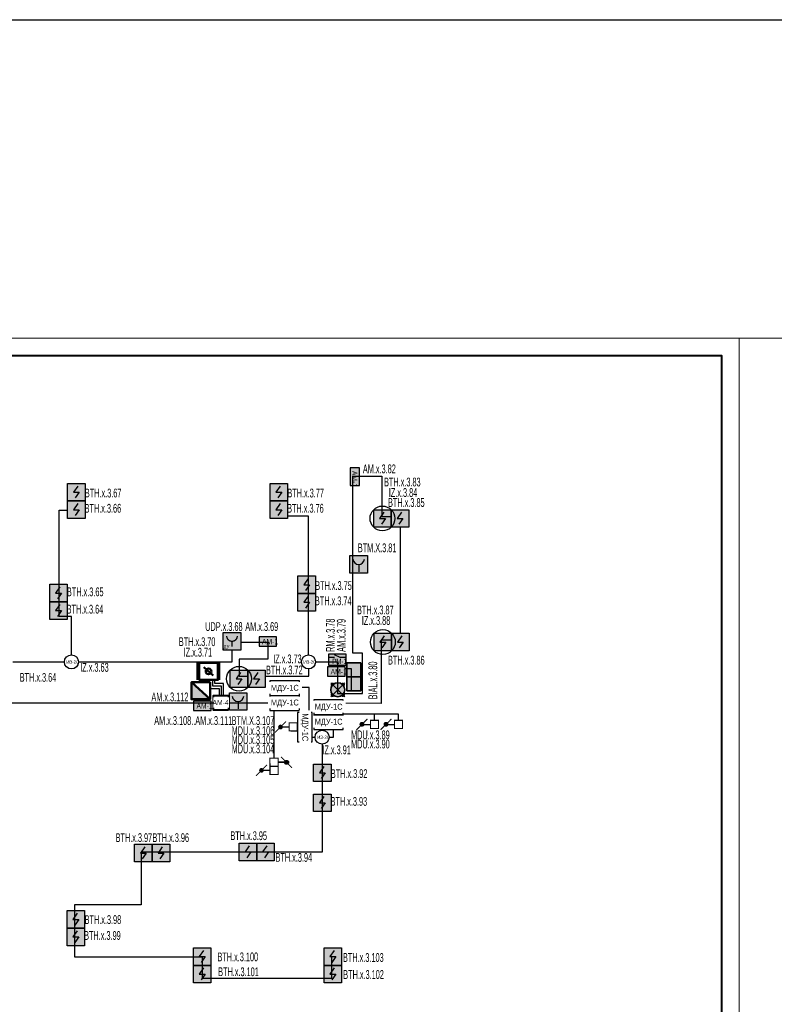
# Model space of a CAD drawing. Header units: millimetres. Extents: x 303602 to 13248484, y -10200551 to -26241.
# Tile 18 of 51: x 549536 to 571067, y -76414 to -48338. Entities that reach past the tile are written whole.
import ezdxf
from ezdxf.enums import TextEntityAlignment as Align

# ---------------------------------------------------------------- set-up
doc = ezdxf.new("R2010")
doc.units = ezdxf.units.MM
doc.set_wipeout_variables(frame=1)
doc.linetypes.add('CONTINOUS', pattern=[0])
for name, color, linetype, lineweight in [('_АПС_Оборудование', 1, 'Continuous', 30), ('RC-Извещатели_пожарные', 1, 'Continuous', 30), ('Воздуховоды', 7, 'Continuous', 18), ('Графика', 253, 'Continuous', 20), ('ОС', 5, 'Continuous', 25), ('Рамка', 7, 'Continuous', 18), ('СОУЭ', 1, 'Continuous', 30), ('СС-011-ПОЖ-СИГНАЛИЗАЦИЯ', 1, 'Continuous', 30), ('УГО АПС и АПЗ$0$_АПС_Оборудование', 1, 'Continuous', 30), ('УГО АПС и АПЗ$0$СС-011-ПОЖ-СИГНАЛИЗАЦИЯ', 1, 'Continuous', 30)]:
    doc.layers.add(name, color=color, linetype=linetype, lineweight=lineweight)
for name, color, linetype in [('EI_HATCH_GALV', 7, 'Continuous'), ('АПС', 5, 'Continuous'), ('АПС_Оборудование', 1, 'Continuous'), ('ПС', 1, 'Continuous'), ('ССПС', 5, 'Continuous'), ('формат', 250, 'Continuous')]:
    doc.layers.add(name, color=color, linetype=linetype)
doc.layers.add('УГО АПС и АПЗ$0$СС_СОУЭ', color=7, linetype='Continuous', lineweight=35, true_color=0x004961)
doc.styles.add('Arial', font='arial.ttf', dxfattribs={"width": 0.9, "height": 700})
doc.styles.add('Arial Narrow', font='ARIALN.TTF', dxfattribs={"width": 0.9, "height": 600})
doc.styles.add('Arial Narrow_Нум', font='ARIALN.TTF', dxfattribs={"width": 0.7, "height": 250})
doc.styles.add('Arial_2', font='arial.ttf', dxfattribs={"width": 0.9, "height": 400})
doc.styles.add('CP.Text', font='arial.ttf')

# ---------------------------------------------------------------- blocks, each defined once
blk = doc.blocks.new('*U39')
at = {"color": 0, "lineweight": 0}
blk.add_lwpolyline([(-594, 0), (0, 0), (0, 420), (-594, 420)], close=True, dxfattribs=at)
at = {"lineweight": 40}
blk.add_lwpolyline([(-574, 5), (-5, 5), (-5, 415), (-574, 415)], close=True, dxfattribs=at)
at = {"style": 'Arial', "width": 0.9, "flags": 8}
blk.add_attdef('FORMAT', (-36.87, 1.26), '', height=2.8, dxfattribs=at)
blk = doc.blocks.new('*U97')
at = {"lineweight": 35, "true_color": 0xffffff}
h = blk.add_hatch(color=7, dxfattribs=at)
h.dxf.hatch_style = 1
h.paths.add_polyline_path([(0, 500), (0, 0), (500, 0), (500, 500)])
at = {"color": 1, "linetype": 'ByBlock', "lineweight": -2}
for p, q in [((289, 426), (167, 250)), ((167, 250), (333, 250)), ((333, 250), (219, 86))]:
    blk.add_line(p, q, dxfattribs=at)
at = {"color": 1, "linetype": 'ByBlock', "lineweight": -2, "ltscale": 0.1}
blk.add_lwpolyline([(0, 500), (500, 500), (500, 0), (0, 0)], close=True, dxfattribs=at)
at = {"color": 0, "linetype": 'ByBlock', "lineweight": -2, "style": 'Arial Narrow_Нум'}
blk.add_attdef('INDEX', (-63, -235), '', height=125, dxfattribs=at)
at = {"color": 0, "linetype": 'ByBlock', "lineweight": -2, "style": 'Arial Narrow_Нум', "width": 0.7}
blk.add_attdef('NUM_DEVICE', (-64, -630), '', height=125, dxfattribs=at)
at = {"color": 0, "linetype": 'ByBlock', "lineweight": -2, "style": 'Arial Narrow_Нум', "flags": 1}
for tag, p in [('NAME_DEVICE', (-64, -421)), ('NUM_POM', (-82, -847))]:
    blk.add_attdef(tag, p, '', height=125, dxfattribs=at)
blk = doc.blocks.new('*U89')
at = {"linetype": 'Continuous', "lineweight": -2, "true_color": 0xffffff}
h = blk.add_hatch(color=7, dxfattribs=at)
h.dxf.hatch_style = 1
h.paths.add_polyline_path([(0, 500), (0, 0), (500, 0), (500, 500)])
at = {"color": 1, "linetype": 'Continuous', "lineweight": -2}
blk.add_line((250, 250), (250, 43), dxfattribs=at)
blk.add_lwpolyline([(0, 500), (500, 500), (500, 0), (0, 0)], close=True, dxfattribs=at)
blk.add_arc((250, 417), 167, 186.4495, 353.5853, dxfattribs=at)
at = {"color": 0, "linetype": 'Continuous', "lineweight": -2, "style": 'Arial Narrow_Нум'}
for tag, p in [('INDEX', (-63, -235)), ('NUM_DEVICE', (-64, -630))]:
    blk.add_attdef(tag, p, '', height=125, dxfattribs=at)
at = {"color": 0, "linetype": 'Continuous', "lineweight": -2, "style": 'Arial Narrow_Нум', "flags": 1}
for tag, p in [('NAME_DEVICE', (-64, -421)), ('NUM_POM', (-82, -847))]:
    blk.add_attdef(tag, p, '', height=125, dxfattribs=at)
blk = doc.blocks.new('УГО АПС и АПЗ$0$A$C0ED213A1')
blk.add_wipeout([(-200, 0), (0, -200), (200, 0), (0, 200)])
blk.add_circle((0, 0), 200)
at = {"layer": 'УГО АПС и АПЗ$0$СС-011-ПОЖ-СИГНАЛИЗАЦИЯ', "color": 1, "style": 'CP.Text', "width": 0.8}
blk.add_text('ИЗ-2О', height=90, dxfattribs=at).set_placement((-145, -47))
blk = doc.blocks.new('*U103')
at = {"lineweight": 35, "true_color": 0xffffff}
h = blk.add_hatch(color=7, dxfattribs=at)
h.dxf.hatch_style = 1
h.paths.add_polyline_path([(0, 500), (0, 0), (500, 0), (500, 500)])
at = {"color": 1, "linetype": 'ByBlock', "lineweight": -2}
for p, q in [((289, 426), (167, 250)), ((167, 250), (333, 250)), ((333, 250), (219, 86))]:
    blk.add_line(p, q, dxfattribs=at)
at = {"color": 1, "linetype": 'ByBlock', "lineweight": -2, "ltscale": 0.1}
blk.add_lwpolyline([(0, 500), (500, 500), (500, 0), (0, 0)], close=True, dxfattribs=at)
at = {"color": 0, "linetype": 'ByBlock', "lineweight": -2, "style": 'Arial Narrow_Нум'}
blk.add_attdef('INDEX', (-63, -235), '', height=125, dxfattribs=at)
at = {"color": 0, "linetype": 'ByBlock', "lineweight": -2, "style": 'Arial Narrow_Нум', "width": 0.7}
blk.add_attdef('NUM_DEVICE', (-64, -630), '', height=125, dxfattribs=at)
at = {"color": 0, "linetype": 'ByBlock', "lineweight": -2, "style": 'Arial Narrow_Нум', "flags": 1}
for tag, p in [('NAME_DEVICE', (-64, -421)), ('NUM_POM', (-82, -847))]:
    blk.add_attdef(tag, p, '', height=125, dxfattribs=at)
blk = doc.blocks.new('*U104')
at = {"lineweight": 35, "true_color": 0xffffff}
h = blk.add_hatch(color=7, dxfattribs=at)
h.dxf.hatch_style = 1
h.paths.add_polyline_path([(0, 500), (0, 0), (500, 0), (500, 500)])
at = {"color": 1, "linetype": 'ByBlock', "lineweight": -2}
for p, q in [((289, 426), (167, 250)), ((167, 250), (333, 250)), ((333, 250), (219, 86))]:
    blk.add_line(p, q, dxfattribs=at)
at = {"color": 1, "linetype": 'ByBlock', "lineweight": -2, "ltscale": 0.1}
blk.add_lwpolyline([(0, 500), (500, 500), (500, 0), (0, 0)], close=True, dxfattribs=at)
at = {"color": 0, "linetype": 'ByBlock', "lineweight": -2, "style": 'Arial Narrow_Нум'}
blk.add_attdef('INDEX', (-63, -235), '', height=125, dxfattribs=at)
at = {"color": 0, "linetype": 'ByBlock', "lineweight": -2, "style": 'Arial Narrow_Нум', "width": 0.7}
blk.add_attdef('NUM_DEVICE', (-64, -630), '', height=125, dxfattribs=at)
at = {"color": 0, "linetype": 'ByBlock', "lineweight": -2, "style": 'Arial Narrow_Нум', "flags": 1}
for tag, p in [('NAME_DEVICE', (-64, -421)), ('NUM_POM', (-82, -847))]:
    blk.add_attdef(tag, p, '', height=125, dxfattribs=at)
blk = doc.blocks.new('*U106')
at = {"lineweight": 35, "true_color": 0xffffff}
h = blk.add_hatch(color=7, dxfattribs=at)
h.dxf.hatch_style = 1
h.paths.add_polyline_path([(0, 500), (0, 0), (500, 0), (500, 500)])
at = {"color": 1, "linetype": 'ByBlock', "lineweight": -2}
for p, q in [((289, 426), (167, 250)), ((167, 250), (333, 250)), ((333, 250), (219, 86))]:
    blk.add_line(p, q, dxfattribs=at)
at = {"color": 1, "linetype": 'ByBlock', "lineweight": -2, "ltscale": 0.1}
blk.add_lwpolyline([(0, 500), (500, 500), (500, 0), (0, 0)], close=True, dxfattribs=at)
at = {"color": 0, "linetype": 'ByBlock', "lineweight": -2, "style": 'Arial Narrow_Нум'}
blk.add_attdef('INDEX', (-63, -235), '', height=125, dxfattribs=at)
at = {"color": 0, "linetype": 'ByBlock', "lineweight": -2, "style": 'Arial Narrow_Нум', "width": 0.7}
blk.add_attdef('NUM_DEVICE', (-64, -630), '', height=125, dxfattribs=at)
at = {"color": 0, "linetype": 'ByBlock', "lineweight": -2, "style": 'Arial Narrow_Нум', "flags": 1}
for tag, p in [('NAME_DEVICE', (-64, -421)), ('NUM_POM', (-82, -847))]:
    blk.add_attdef(tag, p, '', height=125, dxfattribs=at)
blk = doc.blocks.new('*U107')
at = {"lineweight": 35, "true_color": 0xffffff}
h = blk.add_hatch(color=7, dxfattribs=at)
h.dxf.hatch_style = 1
h.paths.add_polyline_path([(0, 500), (0, 0), (500, 0), (500, 500)])
at = {"color": 1, "linetype": 'ByBlock', "lineweight": -2}
for p, q in [((289, 426), (167, 250)), ((167, 250), (333, 250)), ((333, 250), (219, 86))]:
    blk.add_line(p, q, dxfattribs=at)
at = {"color": 1, "linetype": 'ByBlock', "lineweight": -2, "ltscale": 0.1}
blk.add_lwpolyline([(0, 500), (500, 500), (500, 0), (0, 0)], close=True, dxfattribs=at)
at = {"color": 0, "linetype": 'ByBlock', "lineweight": -2, "style": 'Arial Narrow_Нум'}
blk.add_attdef('INDEX', (-63, -235), '', height=125, dxfattribs=at)
at = {"color": 0, "linetype": 'ByBlock', "lineweight": -2, "style": 'Arial Narrow_Нум', "width": 0.7}
blk.add_attdef('NUM_DEVICE', (-64, -630), '', height=125, dxfattribs=at)
at = {"color": 0, "linetype": 'ByBlock', "lineweight": -2, "style": 'Arial Narrow_Нум', "flags": 1}
for tag, p in [('NAME_DEVICE', (-64, -421)), ('NUM_POM', (-82, -847))]:
    blk.add_attdef(tag, p, '', height=125, dxfattribs=at)
blk = doc.blocks.new('*U98')
at = {"lineweight": 35, "true_color": 0xffffff}
h = blk.add_hatch(color=7, dxfattribs=at)
h.dxf.hatch_style = 1
h.paths.add_polyline_path([(0, 500), (0, 0), (500, 0), (500, 500)])
at = {"color": 1, "linetype": 'ByBlock', "lineweight": -2}
for p, q in [((289, 426), (167, 250)), ((167, 250), (333, 250)), ((333, 250), (219, 86))]:
    blk.add_line(p, q, dxfattribs=at)
at = {"color": 1, "linetype": 'ByBlock', "lineweight": -2, "ltscale": 0.1}
blk.add_lwpolyline([(0, 500), (500, 500), (500, 0), (0, 0)], close=True, dxfattribs=at)
at = {"color": 0, "linetype": 'ByBlock', "lineweight": -2, "style": 'Arial Narrow_Нум'}
blk.add_attdef('INDEX', (-63, -235), '', height=125, dxfattribs=at)
at = {"color": 0, "linetype": 'ByBlock', "lineweight": -2, "style": 'Arial Narrow_Нум', "width": 0.7}
blk.add_attdef('NUM_DEVICE', (-64, -630), '', height=125, dxfattribs=at)
at = {"color": 0, "linetype": 'ByBlock', "lineweight": -2, "style": 'Arial Narrow_Нум', "flags": 1}
for tag, p in [('NAME_DEVICE', (-64, -421)), ('NUM_POM', (-82, -847))]:
    blk.add_attdef(tag, p, '', height=125, dxfattribs=at)
blk = doc.blocks.new('*U99')
at = {"lineweight": 35, "true_color": 0xffffff}
h = blk.add_hatch(color=7, dxfattribs=at)
h.dxf.hatch_style = 1
h.paths.add_polyline_path([(0, 500), (0, 0), (500, 0), (500, 500)])
at = {"color": 1, "linetype": 'ByBlock', "lineweight": -2}
for p, q in [((289, 426), (167, 250)), ((167, 250), (333, 250)), ((333, 250), (219, 86))]:
    blk.add_line(p, q, dxfattribs=at)
at = {"color": 1, "linetype": 'ByBlock', "lineweight": -2, "ltscale": 0.1}
blk.add_lwpolyline([(0, 500), (500, 500), (500, 0), (0, 0)], close=True, dxfattribs=at)
at = {"color": 0, "linetype": 'ByBlock', "lineweight": -2, "style": 'Arial Narrow_Нум'}
blk.add_attdef('INDEX', (-63, -235), '', height=125, dxfattribs=at)
at = {"color": 0, "linetype": 'ByBlock', "lineweight": -2, "style": 'Arial Narrow_Нум', "width": 0.7}
blk.add_attdef('NUM_DEVICE', (-64, -630), '', height=125, dxfattribs=at)
at = {"color": 0, "linetype": 'ByBlock', "lineweight": -2, "style": 'Arial Narrow_Нум', "flags": 1}
for tag, p in [('NAME_DEVICE', (-64, -421)), ('NUM_POM', (-82, -847))]:
    blk.add_attdef(tag, p, '', height=125, dxfattribs=at)
blk = doc.blocks.new('*U100')
at = {"lineweight": 35, "true_color": 0xffffff}
h = blk.add_hatch(color=7, dxfattribs=at)
h.dxf.hatch_style = 1
h.paths.add_polyline_path([(0, 500), (0, 0), (500, 0), (500, 500)])
at = {"color": 1, "linetype": 'ByBlock', "lineweight": -2}
for p, q in [((289, 426), (167, 250)), ((167, 250), (333, 250)), ((333, 250), (219, 86))]:
    blk.add_line(p, q, dxfattribs=at)
at = {"color": 1, "linetype": 'ByBlock', "lineweight": -2, "ltscale": 0.1}
blk.add_lwpolyline([(0, 500), (500, 500), (500, 0), (0, 0)], close=True, dxfattribs=at)
at = {"color": 0, "linetype": 'ByBlock', "lineweight": -2, "style": 'Arial Narrow_Нум'}
blk.add_attdef('INDEX', (-63, -235), '', height=125, dxfattribs=at)
at = {"color": 0, "linetype": 'ByBlock', "lineweight": -2, "style": 'Arial Narrow_Нум', "width": 0.7}
blk.add_attdef('NUM_DEVICE', (-64, -630), '', height=125, dxfattribs=at)
at = {"color": 0, "linetype": 'ByBlock', "lineweight": -2, "style": 'Arial Narrow_Нум', "flags": 1}
for tag, p in [('NAME_DEVICE', (-64, -421)), ('NUM_POM', (-82, -847))]:
    blk.add_attdef(tag, p, '', height=125, dxfattribs=at)
blk = doc.blocks.new('*U101')
at = {"lineweight": 35, "true_color": 0xffffff}
h = blk.add_hatch(color=7, dxfattribs=at)
h.dxf.hatch_style = 1
h.paths.add_polyline_path([(0, 500), (0, 0), (500, 0), (500, 500)])
at = {"color": 1, "linetype": 'ByBlock', "lineweight": -2}
for p, q in [((289, 426), (167, 250)), ((167, 250), (333, 250)), ((333, 250), (219, 86))]:
    blk.add_line(p, q, dxfattribs=at)
at = {"color": 1, "linetype": 'ByBlock', "lineweight": -2, "ltscale": 0.1}
blk.add_lwpolyline([(0, 500), (500, 500), (500, 0), (0, 0)], close=True, dxfattribs=at)
at = {"color": 0, "linetype": 'ByBlock', "lineweight": -2, "style": 'Arial Narrow_Нум'}
blk.add_attdef('INDEX', (-63, -235), '', height=125, dxfattribs=at)
at = {"color": 0, "linetype": 'ByBlock', "lineweight": -2, "style": 'Arial Narrow_Нум', "width": 0.7}
blk.add_attdef('NUM_DEVICE', (-64, -630), '', height=125, dxfattribs=at)
at = {"color": 0, "linetype": 'ByBlock', "lineweight": -2, "style": 'Arial Narrow_Нум', "flags": 1}
for tag, p in [('NAME_DEVICE', (-64, -421)), ('NUM_POM', (-82, -847))]:
    blk.add_attdef(tag, p, '', height=125, dxfattribs=at)
blk = doc.blocks.new('авфывыа')
at = {"lineweight": 40, "ltscale": 2, "true_color": 0xffffff}
h = blk.add_hatch(color=7, dxfattribs=at)
h.dxf.hatch_style = 1
h.paths.add_polyline_path([(287843, 200199), (287340, 200199), (287340, 199936), (287843, 199936)])
at = {"layer": 'ОС', "color": 1, "lineweight": 30}
blk.add_lwpolyline([(287843, 200199), (287340, 200199), (287340, 199936), (287843, 199936)], close=True, dxfattribs=at)
at = {"layer": 'ССПС', "color": 1, "lineweight": -2, "ltscale": 1000, "style": 'Arial Narrow', "width": 0.9}
blk.add_text('АМ-1', height=150, dxfattribs=at).set_placement((287425, 199988))
blk = doc.blocks.new('УГО АПС и АПЗ$0$точка сбора')
h = blk.add_hatch(color=255)
h.dxf.hatch_style = 1
h.paths.add_polyline_path([(0, 0), (-88, 88, 0.198912), (-125, 0, 0.198912), (-88, -88)])
h.paths.add_polyline_path([(125, 0, 0.198912), (88, 88), (0, 0), (88, -88, 0.198912)])
h = blk.add_hatch(color=2)
h.dxf.hatch_style = 1
h.paths.add_polyline_path([(88, -88), (0, 0), (-88, -88, 0.414214)])
h.paths.add_polyline_path([(88, 88, 0.414214), (-88, 88), (0, 0)])
at = {"layer": 'УГО АПС и АПЗ$0$СС_СОУЭ', "color": 1}
for p, q in [((-88, 88), (-125, 125)), ((-88, 88), (-125, 88)), ((-88, 88), (-88, 125)), ((88, 88), (125, 125)), ((88, 88), (88, 125)), ((88, 88), (125, 88)), ((-88, -88), (-125, -125)), ((-88, -88), (-125, -88)), ((-88, -88), (-88, -125)), ((88, -88), (125, -125)), ((88, -88), (88, -125)), ((88, -88), (125, -88))]:
    blk.add_line(p, q, dxfattribs=at)
for points in [[(-88, 88), (88, -88)], [(-88, -88), (88, 88)]]:
    blk.add_lwpolyline(points, dxfattribs=at)
blk.add_circle((0, 0), 125, dxfattribs=at)
blk = doc.blocks.new('РМ-4схема')
at = {"lineweight": 40, "ltscale": 2, "true_color": 0xffffff}
h = blk.add_hatch(color=7, dxfattribs=at)
h.dxf.hatch_style = 1
h.paths.add_polyline_path([(-154589, 33976), (-154086, 33976), (-154086, 34289), (-154589, 34289)])
at = {"layer": 'ОС', "color": 1, "lineweight": 30}
for p, q in [((-154260, 34196, 0), (-154420, 34270, 0)), ((-154420, 34196, 0), (-154589, 34196, 0)), ((-154086, 34196, 0), (-154260, 34196, 0))]:
    blk.add_line(p, q, dxfattribs=at)
at = {"layer": 'ОС', "color": 1, "lineweight": 30, "elevation": 0}
blk.add_lwpolyline([(-154086, 34289), (-154589, 34289), (-154589, 33976), (-154086, 33976)], close=True, dxfattribs=at)
at = {"layer": 'ССПС', "color": 1, "lineweight": -2, "ltscale": 1000, "style": 'Arial Narrow_Нум', "width": 0.8}
blk.add_text('РМ-1', height=151, dxfattribs=at).set_placement((-154484, 34011, 0))
blk = doc.blocks.new('УДП')
at = {"color": 30}
blk.add_wipeout([(324223, -148669), (324222, -149169), (323722, -149169), (323723, -148669)], dxfattribs=at).dxf.layer = 'RC-Извещатели_пожарные'
blk.add_wipeout([(323722, -149169), (323723, -148669), (324223, -148669), (324222, -149169)], dxfattribs=at).dxf.layer = 'RC-Извещатели_пожарные'
at = {"layer": 'EI_HATCH_GALV', "lineweight": 30, "true_color": 0xffffff}
h = blk.add_hatch(color=7, dxfattribs=at)
h.dxf.hatch_style = 1
h.paths.add_polyline_path([(324223, -148669), (324222, -149169), (323722, -149169), (323723, -148669)])
at = {"layer": 'RC-Извещатели_пожарные', "color": 30, "ltscale": 30}
blk.add_lwpolyline([(324223, -148669), (324222, -149169), (323722, -149169), (323723, -148669)], close=True, dxfattribs=at)
at = {"layer": 'RC-Извещатели_пожарные', "color": 30, "ltscale": 30, "const_width": 37.5}
blk.add_lwpolyline([(323823, -148769, 1), (324123, -148769, 1)], format="xyb", dxfattribs=at)
blk.add_lwpolyline([(323972, -148919), (323972, -149069)], dxfattribs=at)
at = {"color": 30, "lineweight": 30, "style": 'Arial Narrow', "width": 0.9}
blk.add_text('ДУ', height=100, dxfattribs=at).set_placement((323814, -149078), align=Align.MIDDLE_CENTER)
blk = doc.blocks.new('ам-4')
blk.add_wipeout([(-197, 213), (223, 213), (223, -207), (-197, -207)]).dxf.layer = 'АПС_Оборудование'
at = {"layer": '_АПС_Оборудование', "lineweight": 40, "ltscale": 100}
blk.add_lwpolyline([(223, -207), (-197, -207), (-197, 213), (223, 213)], close=True, dxfattribs=at)
at = {"layer": '_АПС_Оборудование', "ltscale": 100, "insert": (15, 13), "char_height": 150, "attachment_point": 5, "style": 'Arial Narrow', "bg_fill": 2}
blk.add_mtext_dynamic_manual_height_columns('\\pxi-0.17961;АМ-4', width=300, gutter_width=144375, heights=[0], dxfattribs=at)
blk = doc.blocks.new('_МДУ')
at = {"color": 1}
blk.add_wipeout([(-350, 175), (350, 175), (350, -175), (-350, -175)], dxfattribs=at)
at = {"layer": 'АПС', "color": 1, "lineweight": 30, "ltscale": 200}
blk.add_lwpolyline([(350, 175), (-350, 175), (-350, -175), (350, -175)], close=True, dxfattribs=at)
at = {"layer": 'АПС', "color": 0, "lineweight": 30, "ltscale": 200, "insert": (3, -9), "char_height": 140, "width": 668.29, "attachment_point": 5, "style": 'Arial_2', "bg_fill": 2}
blk.add_mtext('МДУ-1С', dxfattribs=at)
blk = doc.blocks.new('УГО АПС и АПЗ$0$A$C7da512b9')
at = {"true_color": 0xffffff}
h = blk.add_hatch(color=7, dxfattribs=at)
h.dxf.hatch_style = 1
h.paths.add_polyline_path([(0, 199.9872), (-399.9744, 199.9872), (-399.9744, -199.9872), (0, -199.9872)])
at = {"lineweight": 35, "true_color": 0x0a0aff}
for points in [[(0, 74.9952), (0, 199.9872), (-399.9744, 199.9872), (-399.9744, 74.9952)], [(-399.9744, -74.9952), (-399.9744, -199.9872), (0, -199.9872), (0, -74.9952)]]:
    blk.add_hatch(color=5, dxfattribs=at).paths.add_polyline_path(points)
at = {"color": 5, "lineweight": 35, "true_color": 0x0a0aff}
for p, q in [((-399.9744, 199.9872), (-399.9744, -199.9872)), ((0, 199.9872), (-399.9744, 199.9872)), ((0, -199.9872), (0, 199.9872)), ((-399.9744, -199.9872), (0, -199.9872))]:
    blk.add_line(p, q, dxfattribs=at)
blk = doc.blocks.new('ИП 212-64 прот.R3')
blk.add_wipeout([(2.5, 2.5), (2.5, -2.5), (-2.5, -2.5), (-2.5, 2.5)]).dxf.layer = 'RC-Извещатели_пожарные'
blk.add_wipeout([(-2.5, -2.5), (-2.5, 2.5), (2.5, 2.5), (2.5, -2.5)]).dxf.layer = 'RC-Извещатели_пожарные'
at = {"lineweight": 35, "true_color": 0xffffff}
h = blk.add_hatch(color=7, dxfattribs=at)
h.dxf.hatch_style = 1
h.paths.add_polyline_path([(-2.5, 2.5), (-2.5, -2.5), (2.5, -2.5), (2.5, 2.5)])
at = {"color": 1, "linetype": 'ByBlock', "lineweight": -2}
for p, q in [((0.39, 1.77), (-0.83, 0)), ((-0.83, 0), (0.83, 0)), ((0.83, 0), (-0.31, -1.63))]:
    blk.add_line(p, q, dxfattribs=at)
at = {"layer": 'RC-Извещатели_пожарные', "ltscale": 30}
for p, q in [((-2.5, -2.5), (-2.5, 2.5)), ((-2.5, 2.5), (2.5, 2.5)), ((2.5, 2.5), (2.5, -2.5)), ((2.5, -2.5), (-2.5, -2.5))]:
    blk.add_line(p, q, dxfattribs=at)
blk = doc.blocks.new('*U96')
at = {"lineweight": 35, "true_color": 0xffffff}
h = blk.add_hatch(color=7, dxfattribs=at)
h.dxf.hatch_style = 1
h.paths.add_polyline_path([(-2.5, 2.5), (-2.5, -2.5), (2.5, -2.5), (2.5, 2.5)])
at = {"color": 1, "linetype": 'ByBlock', "lineweight": -2}
for p, q in [((0.39, 1.76), (-0.83, 0)), ((-0.83, 0), (0.83, 0)), ((0.83, 0), (-0.31, -1.64))]:
    blk.add_line(p, q, dxfattribs=at)
at = {"color": 1, "linetype": 'ByBlock', "lineweight": -2, "ltscale": 0.1}
blk.add_lwpolyline([(-2.5, 2.5), (2.5, 2.5), (2.5, -2.5), (-2.5, -2.5)], close=True, dxfattribs=at)
at = {"layer": 'RC-Извещатели_пожарные'}
blk.add_circle((0, 0), 3.54, dxfattribs=at)
at = {"layer": 'RC-Извещатели_пожарные', "style": 'Arial Narrow_Нум', "width": 0.7}
blk.add_attdef('PSTN', text='', height=2.5, dxfattribs=at).set_placement((5.33, 2.66), align=Align.BOTTOM_CENTER)
blk = doc.blocks.new('озк_пр')
at = {"layer": 'УГО АПС и АПЗ$0$_АПС_Оборудование', "ltscale": 200}
h = blk.add_hatch(color=1, dxfattribs=at)
h.dxf.hatch_style = 1
h.paths.add_polyline_path([(468761, -41723, 1), (468650, -41723, 1)])
at = {"color": 1, "const_width": 29.5}
blk.add_lwpolyline([(468549, -41567), (468666, -41684)], dxfattribs=at)
at = {"layer": 'УГО АПС и АПЗ$0$_АПС_Оборудование', "color": 1, "lineweight": 35, "ltscale": 200}
blk.add_line((468636, -41723), (468463, -41723), dxfattribs=at)
at = {"layer": 'УГО АПС и АПЗ$0$_АПС_Оборудование', "color": 1, "const_width": 29.5}
blk.add_lwpolyline([(468233, -41839), (468463, -41839), (468463, -41608), (468232, -41608)], close=True, dxfattribs=at)
blk.add_lwpolyline([(468745, -41762), (468862, -41880)], dxfattribs=at)
at = {"layer": 'УГО АПС и АПЗ$0$_АПС_Оборудование', "color": 1}
blk.add_circle((468706, -41723), 55.4, dxfattribs=at)
blk = doc.blocks.new('пд_выт')
at = {"layer": 'Воздуховоды', "true_color": 0xcd6928}
h = blk.add_hatch(color=32, dxfattribs=at)
h.dxf.hatch_style = 1
h.paths.add_polyline_path([(468770, -40558, 1), (468659, -40558, 1)])
at = {"layer": 'Воздуховоды', "color": 32, "lineweight": 30, "true_color": 0xcd6928}
blk.add_line((468645, -40558), (468472, -40558), dxfattribs=at)
at = {"layer": 'Воздуховоды', "color": 32, "true_color": 0xcd6928, "const_width": 29.5}
blk.add_lwpolyline([(468242, -40674), (468472, -40673), (468472, -40443), (468241, -40443)], close=True, dxfattribs=at)
for points in [[(468558, -40401), (468675, -40519)], [(468754, -40597), (468871, -40714)]]:
    blk.add_lwpolyline(points, dxfattribs=at)
at = {"layer": 'Воздуховоды', "color": 32, "true_color": 0xcd6928}
blk.add_circle((468715, -40558), 55.4, dxfattribs=at)
blk = doc.blocks.new('СПЖ')
at = {"layer": 'Графика', "lineweight": 50}
blk.add_hatch(color=1, dxfattribs=at).paths.add_polyline_path([(304821, -36194), (304291, -35711), (304291, -36194)])
at = {"layer": 'Графика', "color": 1, "lineweight": 50}
blk.add_line((304291, -35711), (304821, -36194), dxfattribs=at)
blk.add_lwpolyline([(304821, -35711), (304821, -36194), (304291, -36194), (304291, -35711)], close=True, dxfattribs=at)
blk = doc.blocks.new('ДЗ')
at = {"layer": 'Графика', "color": 1, "lineweight": 50}
for p, q in [((304243, -36530), (304243, -37013)), ((304423, -36650), (304688, -36892)), ((304859, -36530), (304859, -37013))]:
    blk.add_line(p, q, dxfattribs=at)
blk.add_lwpolyline([(304821, -36530), (304821, -37013), (304291, -37013), (304291, -36530)], close=True, dxfattribs=at)
blk.add_circle((304556, -36771), 81.3, dxfattribs=at)

msp = doc.modelspace()

# ---------------------------------------------------------------- linework, layer by layer
at = {"layer": 'RC-Извещатели_пожарные', "lineweight": 30}
msp.add_lwpolyline([(549345, -66645), (555598, -66645), (555598, -66086), (556612, -66086), (556612, -66574), (555802, -66574), (555802, -67061), (557784, -67061), (557784, -66649), (558605, -66653), (558605, -67547), (559315, -67547), (559315, -66406), (559038, -66406), (559038, -61358), (559865, -61358), (559865, -62507), (560396, -62507), (560396, -66033), (559849, -66033), (559849, -67835), (558483, -67828), (558483, -68804), (557791, -68804), (557791, -67382), (557067, -67382), (557067, -67831), (537390, -67831)], dxfattribs=at)
at = {"layer": 'Рамка'}
msp.add_lwpolyline([(512667, -98921), (569567, -98921), (569567, -57921), (512667, -57921)], close=True, dxfattribs=at)
at = {"layer": 'СС-011-ПОЖ-СИГНАЛИЗАЦИЯ', "lineweight": 30}
for points in [[(551013, -66452), (551013, -65360), (550665, -65360), (550665, -62319), (550903, -62319)], [(557773, -66452), (557773, -62494), (557181, -62494)]]:
    msp.add_lwpolyline(points, dxfattribs=at)
at = {"layer": 'СС-011-ПОЖ-СИГНАЛИЗАЦИЯ', "color": 30, "lineweight": 30}
msp.add_lwpolyline([(558826, -66834), (558993, -66834), (558993, -67454)], dxfattribs=at)
at = {"layer": 'СС-011-ПОЖ-СИГНАЛИЗАЦИЯ', "color": 30, "lineweight": 30, "true_color": 0xf26722}
msp.add_lwpolyline([(559658, -68317), (559658, -68135)], dxfattribs=at)

# ---------------------------------------------------------------- block references
at = {"color": 6, "rotation": 270}
msp.add_blockref('авфывыа', (359032, 226221), dxfattribs=at)
at = {"color": 7, "linetype": 'CONTINOUS', "lineweight": 30, "ltscale": 100, "xscale": 1.000735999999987, "yscale": 1.000735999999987, "zscale": 1.000735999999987}
for p in [(558959, -64121), (555518, -68029)]:
    msp.add_blockref('*U89', p, dxfattribs=at)
at = {"color": 6}
for p in [(269025, -266133), (270983, -266992)]:
    msp.add_blockref('авфывыа', p, dxfattribs=at)
msp.add_blockref('РМ-4схема', (712939, -100721, 0))
at = {"layer": 'RC-Извещатели_пожарные', "lineweight": 30}
msp.add_blockref('ДЗ', (250370, -30149), dxfattribs=at)
at = {"layer": 'ПС', "color": 7, "linetype": 'CONTINOUS', "lineweight": 30, "ltscale": 100}
ref = msp.add_blockref('*U97', (550903, -62062), dxfattribs=dict(at, xscale=1.000736, yscale=1.000736, zscale=1.000736))
ref.add_attrib('NUM_DEVICE', 'BTH.x.3.67', dxfattribs={"layer": '0', "color": 0, "linetype": 'ByBlock', "lineweight": -2, "ltscale": 100, "height": 250.2, "style": 'Arial Narrow_Нум', "width": 0.7}).set_placement((551917, -61960), align=Align.CENTER)
ref = msp.add_blockref('*U97', (556681, -62062), dxfattribs=dict(at, xscale=1.000736, yscale=1.000736, zscale=1.000736))
ref.add_attrib('NUM_DEVICE', 'BTH.x.3.77', dxfattribs={"layer": '0', "color": 0, "linetype": 'ByBlock', "lineweight": -2, "ltscale": 100, "height": 250.2, "style": 'Arial Narrow_Нум', "width": 0.7}).set_placement((557695, -61960), align=Align.CENTER)
ref = msp.add_blockref('*U97', (550903, -62562), dxfattribs=dict(at, xscale=1.000736, yscale=1.000736, zscale=1.000736))
ref.add_attrib('NUM_DEVICE', 'BTH.x.3.66', dxfattribs={"layer": '0', "color": 0, "linetype": 'ByBlock', "lineweight": -2, "ltscale": 100, "height": 250.2, "style": 'Arial Narrow_Нум', "width": 0.7}).set_placement((551910, -62395), align=Align.CENTER)
ref = msp.add_blockref('*U97', (556681, -62562), dxfattribs=dict(at, xscale=1.000736, yscale=1.000736, zscale=1.000736))
ref.add_attrib('NUM_DEVICE', 'BTH.x.3.76', dxfattribs={"layer": '0', "color": 0, "linetype": 'ByBlock', "lineweight": -2, "ltscale": 100, "height": 250.2, "style": 'Arial Narrow_Нум', "width": 0.7}).set_placement((557688, -62395), align=Align.CENTER)
ref = msp.add_blockref('*U97', (557475, -64700), dxfattribs=dict(at, xscale=1.000736, yscale=1.000736, zscale=1.000736))
ref.add_attrib('NUM_DEVICE', 'BTH.x.3.75', dxfattribs={"layer": '0', "color": 0, "linetype": 'ByBlock', "lineweight": -2, "ltscale": 100, "height": 250.2, "style": 'Arial Narrow_Нум', "width": 0.7}).set_placement((558489, -64599), align=Align.CENTER)
ref = msp.add_blockref('*U97', (550392, -64938), dxfattribs=dict(at, xscale=1.000736, yscale=1.000736, zscale=1.000736))
ref.add_attrib('NUM_DEVICE', 'BTH.x.3.65', dxfattribs={"layer": '0', "color": 0, "linetype": 'ByBlock', "lineweight": -2, "ltscale": 100, "height": 250.2, "style": 'Arial Narrow_Нум', "width": 0.7}).set_placement((551406, -64778), align=Align.CENTER)
ref = msp.add_blockref('*U97', (557475, -65200), dxfattribs=dict(at, xscale=1.000736, yscale=1.000736, zscale=1.000736))
ref.add_attrib('NUM_DEVICE', 'BTH.x.3.74', dxfattribs={"layer": '0', "color": 0, "linetype": 'ByBlock', "lineweight": -2, "ltscale": 100, "height": 250.2, "style": 'Arial Narrow_Нум', "width": 0.7}).set_placement((558482, -65034), align=Align.CENTER)
ref = msp.add_blockref('*U97', (550392, -65438), dxfattribs=dict(at, xscale=1.000736, yscale=1.000736, zscale=1.000736))
ref.add_attrib('NUM_DEVICE', 'BTH.x.3.64', dxfattribs={"layer": '0', "color": 0, "linetype": 'ByBlock', "lineweight": -2, "ltscale": 100, "height": 250.2, "style": 'Arial Narrow_Нум', "width": 0.7}).set_placement((551399, -65272), align=Align.CENTER)
ref = msp.add_blockref('*U101', (557921, -70063), dxfattribs=dict(at, xscale=1.000736, yscale=1.000736, zscale=1.000736))
ref.add_attrib('NUM_DEVICE', 'BTH.x.3.92', dxfattribs={"layer": '0', "color": 0, "linetype": 'ByBlock', "lineweight": -2, "ltscale": 100, "height": 250.2, "style": 'Arial Narrow_Нум', "width": 0.7}).set_placement((558935, -69961), align=Align.CENTER)
ref = msp.add_blockref('*U100', (557921, -70918), dxfattribs=dict(at, xscale=1.000736, yscale=1.000736, zscale=1.000736))
ref.add_attrib('NUM_DEVICE', 'BTH.x.3.93', dxfattribs={"layer": '0', "color": 0, "linetype": 'ByBlock', "lineweight": -2, "ltscale": 100, "height": 250.2, "style": 'Arial Narrow_Нум', "width": 0.7}).set_placement((558928, -70752), align=Align.CENTER)
ref = msp.add_blockref('*U104', (552816, -72350), dxfattribs=dict(at, xscale=1.000736, yscale=1.000736, zscale=1.000736))
ref.add_attrib('NUM_DEVICE', 'BTH.x.3.97', dxfattribs={"layer": '0', "color": 0, "linetype": 'ByBlock', "lineweight": -2, "ltscale": 100, "height": 250.2, "style": 'Arial Narrow_Нум', "width": 0.7}).set_placement((552794, -71787), align=Align.CENTER)
ref = msp.add_blockref('*U104', (553316, -72350), dxfattribs=dict(at, xscale=1.000736, yscale=1.000736, zscale=1.000736))
ref.add_attrib('NUM_DEVICE', 'BTH.x.3.96', dxfattribs={"layer": '0', "color": 0, "linetype": 'ByBlock', "lineweight": -2, "ltscale": 100, "height": 250.2, "style": 'Arial Narrow_Нум', "width": 0.7}).set_placement((553846, -71787), align=Align.CENTER)
ref = msp.add_blockref('*U99', (555798, -72321), dxfattribs=dict(at, xscale=1.000736, yscale=1.000736, zscale=1.000736))
ref.add_attrib('NUM_DEVICE', 'BTH.x.3.95', dxfattribs={"layer": '0', "color": 0, "linetype": 'ByBlock', "lineweight": -2, "ltscale": 100, "height": 250.2, "style": 'Arial Narrow_Нум', "width": 0.7}).set_placement((556070, -71731), align=Align.CENTER)
ref = msp.add_blockref('*U98', (556298, -72321), dxfattribs=dict(at, xscale=1.000736, yscale=1.000736, zscale=1.000736))
ref.add_attrib('NUM_DEVICE', 'BTH.x.3.94', dxfattribs={"layer": '0', "color": 0, "linetype": 'ByBlock', "lineweight": -2, "ltscale": 100, "height": 250.2, "style": 'Arial Narrow_Нум', "width": 0.7}).set_placement((557357, -72351), align=Align.CENTER)
ref = msp.add_blockref('*U104', (550888, -74242), dxfattribs=dict(at, xscale=1.000736, yscale=1.000736, zscale=1.000736))
ref.add_attrib('NUM_DEVICE', 'BTH.x.3.98', dxfattribs={"layer": '0', "color": 0, "linetype": 'ByBlock', "lineweight": -2, "ltscale": 100, "height": 250.2, "style": 'Arial Narrow_Нум', "width": 0.7}).set_placement((551911, -74124), align=Align.CENTER)
ref = msp.add_blockref('*U103', (550888, -74742), dxfattribs=dict(at, xscale=1.000736, yscale=1.000736, zscale=1.000736))
ref.add_attrib('NUM_DEVICE', 'BTH.x.3.99', dxfattribs={"layer": '0', "color": 0, "linetype": 'ByBlock', "lineweight": -2, "ltscale": 100, "height": 250.2, "style": 'Arial Narrow_Нум', "width": 0.7}).set_placement((551896, -74576), align=Align.CENTER)
ref = msp.add_blockref('*U107', (554494, -75305), dxfattribs=dict(at, xscale=1.000736, yscale=1.000736, zscale=1.000736))
ref.add_attrib('NUM_DEVICE', 'BTH.x.3.100', dxfattribs={"layer": '0', "color": 0, "linetype": 'ByBlock', "lineweight": -2, "ltscale": 100, "height": 250.18, "style": 'Arial Narrow_Нум', "width": 0.7}).set_placement((555759, -75187), align=Align.CENTER)
ref = msp.add_blockref('*U107', (558219, -75305), dxfattribs=dict(at, xscale=1.000736, yscale=1.000736, zscale=1.000736))
ref.add_attrib('NUM_DEVICE', 'BTH.x.3.103', dxfattribs={"layer": '0', "color": 0, "linetype": 'ByBlock', "lineweight": -2, "ltscale": 100, "height": 250.18, "style": 'Arial Narrow_Нум', "width": 0.7}).set_placement((559341, -75204), align=Align.CENTER)
ref = msp.add_blockref('*U106', (554494, -75805), dxfattribs=dict(at, xscale=1.000736, yscale=1.000736, zscale=1.000736))
ref.add_attrib('NUM_DEVICE', 'BTH.x.3.101', dxfattribs={"layer": '0', "color": 0, "linetype": 'ByBlock', "lineweight": -2, "ltscale": 100, "height": 250.18, "style": 'Arial Narrow_Нум', "width": 0.7}).set_placement((555779, -75611), align=Align.CENTER)
ref = msp.add_blockref('*U106', (558219, -75805), dxfattribs=dict(at, xscale=1.000736, yscale=1.000736, zscale=1.000736))
ref.add_attrib('NUM_DEVICE', 'BTH.x.3.102', dxfattribs={"layer": '0', "color": 0, "linetype": 'ByBlock', "lineweight": -2, "ltscale": 100, "height": 250.18, "style": 'Arial Narrow_Нум', "width": 0.7}).set_placement((559347, -75690), align=Align.CENTER)
at = {"layer": 'СС-011-ПОЖ-СИГНАЛИЗАЦИЯ', "lineweight": 30, "xscale": -1}
for p in [(1028015, -27874), (1028703, -27874), (1025150, -29184)]:
    msp.add_blockref('пд_выт', p, dxfattribs=at)
at = {"layer": 'СС-011-ПОЖ-СИГНАЛИЗАЦИЯ', "lineweight": 30}
msp.add_blockref('озк_пр', (88445, -27791), dxfattribs=at)
at = {"layer": 'УГО АПС и АПЗ$0$_АПС_Оборудование', "rotation": 270}
for p in [(559074, -67075), (559074, -67475)]:
    msp.add_blockref('УГО АПС и АПЗ$0$A$C7da512b9', p, dxfattribs=at)
at = {"layer": 'УГО АПС и АПЗ$0$_АПС_Оборудование', "xscale": 1.6, "yscale": 1.6, "zscale": 1.6, "rotation": 270}
msp.add_blockref('УГО АПС и АПЗ$0$точка сбора', (558611, -67445), dxfattribs=at)
at = {"layer": 'формат', "xscale": 100, "yscale": 100, "zscale": 100}
for p in [(570067, -99421), (629467, -99421)]:
    msp.add_blockref('*U39', p, dxfattribs=at)

# ---------------------------------------------------------------- texts
at = {"lineweight": 30, "style": 'Arial Narrow_Нум', "width": 0.7}
for s, p in [('AM.x.3.82', (559328, -61271)), ('ВТН.x.3.83', (559932, -61646)), ('IZ.x.3.84', (560068, -61946)), ('ВТН.x.3.87', (559161, -65294)), ('IZ.x.3.88', (559298, -65594)), ('IZ.x.3.71', (554214, -66499)), ('AM.x.3.112', (553294, -67775)), ('AM.x.3.108..АМ.х.3.111', (553375, -68448)), ('MDU.x.3.106', (555583, -68736)), ('MDU.x.3.105', (555583, -68993)), ('MDU.x.3.89', (558992, -68855)), ('MDU.x.3.104', (555583, -69255)), ('MDU.x.3.90', (558992, -69117))]:
    msp.add_text(s, height=250, dxfattribs=at).set_placement(p)
for s, p in [('RM.x.3.78', (558526, -66364)), ('AM.x.3.79', (558836, -66364)), ('BIAL.x.3.80', (559737, -67718))]:
    msp.add_text(s, height=250, rotation=90, dxfattribs=at).set_placement(p)
at = {"color": 0, "linetype": 'ByBlock', "lineweight": -2, "style": 'Arial Narrow', "width": 0.7, "flags": 1}
for tag, p in [('ВТМ.Х.3.81', (559184, -63522)), ('ВТМ.Х.3.107', (555583, -68448))]:
    msp.add_attdef(tag, p, '', height=250, dxfattribs=at)

# ---------------------------------------------------------------- next in the draw order: block references
at = {"layer": '_АПС_Оборудование'}
msp.add_blockref('ам-4', (555267, -67822), dxfattribs=at)
at = {"layer": '_АПС_Оборудование', "color": 0, "lineweight": 30, "xscale": 1.2, "yscale": 1.2, "zscale": 1.2}
msp.add_blockref('_МДУ', (557098, -67822), dxfattribs=at)
at = {"layer": 'СОУЭ', "color": 6, "xscale": 100, "yscale": 100, "zscale": 100}
for p in [(560387, -62561), (560399, -66085), (556294, -67133)]:
    msp.add_blockref('ИП 212-64 прот.R3', p, dxfattribs=at)
at = {"layer": 'СС-011-ПОЖ-СИГНАЛИЗАЦИЯ', "lineweight": 30}
msp.add_blockref('УДП', (231621, 82857), dxfattribs=at)
at = {"layer": 'УГО АПС и АПЗ$0$_АПС_Оборудование'}
for p in [(551013, -66652), (557777, -66652), (558165, -68796)]:
    msp.add_blockref('УГО АПС и АПЗ$0$A$C0ED213A1', p, dxfattribs=at)

# ---------------------------------------------------------------- next in the draw order: linework, layer by layer
at = {"layer": 'СС-011-ПОЖ-СИГНАЛИЗАЦИЯ', "color": 30, "lineweight": 30, "true_color": 0xf26722}
for points in [[(555294, -67610), (555294, -67345), (555045, -67345), (555045, -67162)], [(555347, -67604), (555347, -67267), (555108, -67267), (555108, -67162)], [(555237, -67604), (555237, -67423), (554968, -67423)], [(556793, -69399), (556793, -68032)]]:
    msp.add_lwpolyline(points, dxfattribs=at)
at = {"layer": 'СС-011-ПОЖ-СИГНАЛИЗАЦИЯ', "lineweight": 30}
msp.add_lwpolyline([(558166, -68996), (558166, -72071), (553005, -72071), (553005, -73581), (551103, -73581), (551103, -75065), (554738, -75065), (554738, -75672), (558438, -75672), (558438, -75075)], dxfattribs=at)

# ---------------------------------------------------------------- next in the draw order: block references
at = {"color": 6}
msp.add_blockref('авфывыа', (267155, -267969), dxfattribs=at)
at = {"layer": '_АПС_Оборудование', "color": 0, "lineweight": 30, "xscale": 1.2, "yscale": 1.2, "zscale": 1.2}
msp.add_blockref('_МДУ', (558348, -68369), dxfattribs=at)
at = {"layer": 'RC-Извещатели_пожарные', "xscale": 100, "yscale": 100, "zscale": 100}
for p in [(559887, -62561), (559899, -66085), (555794, -67133)]:
    msp.add_blockref('*U96', p, dxfattribs=at)
at = {"layer": 'RC-Извещатели_пожарные', "lineweight": 30}
msp.add_blockref('СПЖ', (250147, -31519), dxfattribs=at)

# ---------------------------------------------------------------- next in the draw order: texts
at = {"lineweight": 30, "style": 'Arial Narrow_Нум', "width": 0.7}
for s, p in [('ВТН.x.3.85', (560046, -62231)), ('UDP.x.3.68', (554829, -65768)), ('AM.x.3.69', (555973, -65768)), ('ВТН.x.3.70', (554077, -66199)), ('IZ.x.3.73', (556769, -66690)), ('ВТН.x.3.86', (560046, -66726)), ('IZ.x.3.63', (551263, -66931)), ('ВТН.x.3.72', (556564, -67006)), ('ВТН.x.3.64', (549537, -67216)), ('IZ.x.3.91', (558173, -69283))]:
    msp.add_text(s, height=250, dxfattribs=at).set_placement(p)

# ---------------------------------------------------------------- next in the draw order: block references
at = {"layer": '_АПС_Оборудование', "color": 0, "lineweight": 30, "xscale": 1.2, "yscale": 1.2, "zscale": 1.2}
msp.add_blockref('_МДУ', (558348, -67942), dxfattribs=at)

# ---------------------------------------------------------------- next in the draw order: linework, layer by layer
at = {"layer": 'СС-011-ПОЖ-СИГНАЛИЗАЦИЯ', "color": 30, "lineweight": 30, "true_color": 0xf26722}
msp.add_lwpolyline([(558753, -68135), (560334, -68135), (560334, -68317)], dxfattribs=at)

# ---------------------------------------------------------------- next in the draw order: block references
at = {"layer": '_АПС_Оборудование', "color": 0, "lineweight": 30, "xscale": 1.2, "yscale": 1.2, "zscale": 1.2, "rotation": 270}
msp.add_blockref('_МДУ', (557671, -68512), dxfattribs=at)

# ---------------------------------------------------------------- next in the draw order: linework, layer by layer
at = {"layer": 'RC-Извещатели_пожарные', "lineweight": 30}
msp.add_lwpolyline([(329285, -48338), (1052378, -48338), (1052378, -104490), (329285, -104490)], close=True, dxfattribs=at)

# ---------------------------------------------------------------- next in the draw order: block references
at = {"layer": 'СС-011-ПОЖ-СИГНАЛИЗАЦИЯ', "lineweight": 30, "xscale": -1}
msp.add_blockref('пд_выт', (1025693, -27947), dxfattribs=at)

# ---------------------------------------------------------------- next in the draw order: block references
at = {"layer": '_АПС_Оборудование', "color": 0, "lineweight": 30, "xscale": 1.2, "yscale": 1.2, "zscale": 1.2}
msp.add_blockref('_МДУ', (557098, -67402), dxfattribs=at)

doc.saveas('drawing.dxf')
